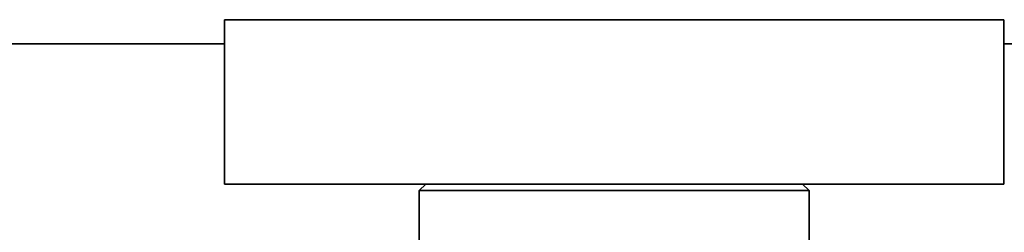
# Model space of a CAD drawing. Header units: millimetres. Extents: x 263 to 577, y 110 to 484.
# Tile 3 of 6: x 331 to 407, y 243 to 259. Entities that reach past the tile are written whole.
import ezdxf

# ---------------------------------------------------------------- set-up
doc = ezdxf.new("R2010")
doc.units = ezdxf.units.MM
doc.header["$LTSCALE"] = 2
doc.layers.add('Krawędzie widoczne(ISO)', color=7, linetype='Continuous', lineweight=35, true_color=0x262659)

msp = doc.modelspace()

# ---------------------------------------------------------------- linework, layer by layer
at = {"layer": 'Krawędzie widoczne(ISO)'}
for p, q in [((407.099, 259.077), (347.099, 259.077)), ((347.099, 250.41), (347.099, 259.077)), ((407.099, 259.077), (407.099, 250.41)), ((347.099, 257.21), (262.899, 257.21)), ((444.099, 257.21), (407.099, 257.21)), ((347.099, 250.41), (347.099, 246.41)), ((407.099, 246.41), (407.099, 250.41)), ((367.652, 246.41), (347.099, 246.41)), ((362.599, 246.41), (362.099, 245.91)), ((367.652, 246.41), (386.546, 246.41)), ((407.099, 246.41), (386.546, 246.41)), ((391.599, 246.41), (392.099, 245.91)), ((392.099, 245.91), (362.099, 245.91)), ((362.099, 236.91), (362.099, 245.91)), ((392.099, 236.91), (392.099, 245.91))]:
    msp.add_line(p, q, dxfattribs=at)

doc.saveas('drawing.dxf')
